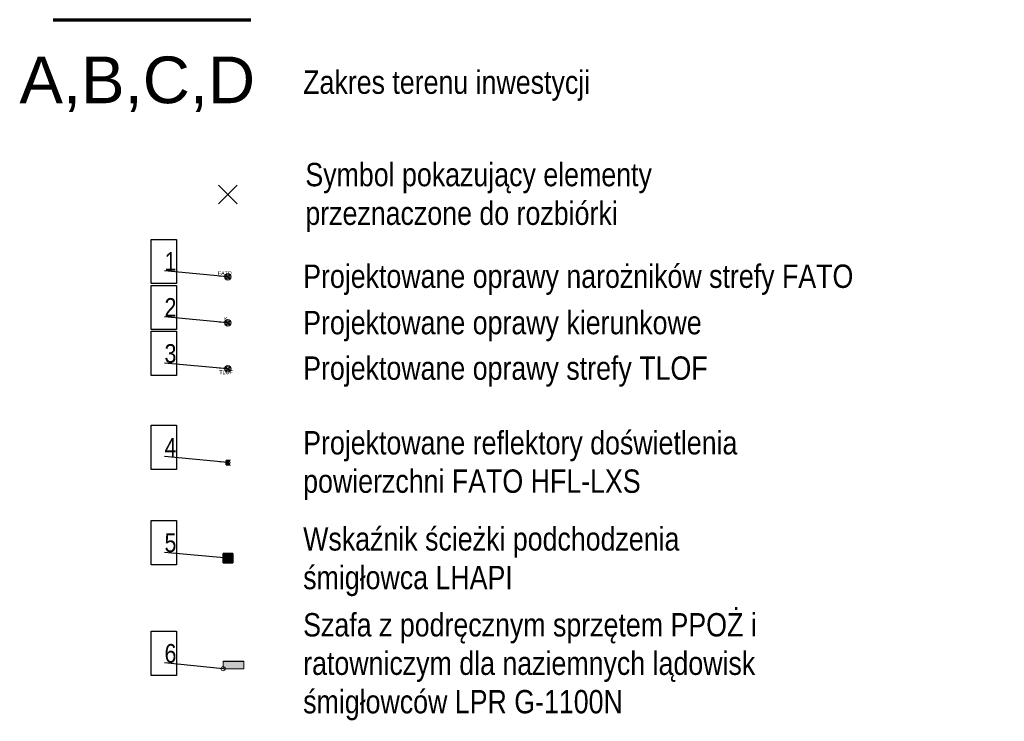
# Model space of a CAD drawing. Header units: metres. Extents: x -1013 to 1491425, y -5789533 to 1032.
# Tile 7 of 66: x 1491330 to 1491383, y -5789498 to -5789461. Entities that reach past the tile are written whole.
import ezdxf

# ---------------------------------------------------------------- set-up
doc = ezdxf.new("R2010")
doc.units = ezdxf.units.M
doc.header["$MEASUREMENT"] = 0
for name, color, linetype, lineweight in [('710-L Legendy opisy1', 7, 'Continuous', 13), ('710-L Legendy opisy56', 82, 'Continuous', 25), ('710-L Legendy opisy81', 18, 'Continuous', 35), ('710-L Legendy opisy85', 1, 'Continuous', 25), ('710-L Legendy opisy9', 142, 'Continuous', 70)]:
    doc.layers.add(name, color=color, linetype=linetype, lineweight=lineweight)
doc.styles.add('STYL_AUTOMATYCZNY_3', font='ARIALN.TTF')
doc.styles.add('STYL_AUTOMATYCZNY_4', font='arial.ttf')
doc.linetypes.add('Linia z krzyżyków', pattern='A,0,[1,88_P.01 PROJEKTOWANE ZAGOSPODAROWANIE TERENU1.Shx,S=0.079365,R=0,X=0,Y=0],-10,0', length=10)
doc.dimstyles.new('STYL_AUTOMATYCZNY__5', dxfattribs={"dimtxt": 0.18, "dimasz": 0.456, "dimexe": 0.18, "dimexo": 0.0625, "dimgap": 0, "dimtad": 0, "dimtih": 1, "dimtoh": 1, "dimdec": 4, "dimzin": 0, "dimdsep": 46, "dimcen": 0.09, "dimadec": 0, "dimazin": 0, "dimtfac": 1, "dimtdec": 4, "dimtmove": 0, "dimatfit": 3, "dimldrblk": 'ARROWHEAD_1', "dimfxl": 1, "dimtolj": 1, "dimtzin": 0, "dimarcsym": 0})

# ---------------------------------------------------------------- blocks, each defined once
blk = doc.blocks.new('ARROWHEAD_1')
at = {"color": 0, "linetype": 'Continuous', "lineweight": 0}
blk.add_line((0, 0), (-1, 0), dxfattribs=at)
blk.add_circle((0, 0), 0.25, dxfattribs=at)

msp = doc.modelspace()

# ---------------------------------------------------------------- hatches: boundary and pattern name
at = {"layer": '710-L Legendy opisy56', "linetype": 'Continuous', "lineweight": 25}
msp.add_hatch(color=82, dxfattribs=at).paths.add_polyline_path([(1491340.992, -5789489.577), (1491340.992, -5789489.829), (1491341.508, -5789489.829), (1491341.508, -5789489.577)])
at = {"layer": '710-L Legendy opisy85', "linetype": 'Continuous', "lineweight": 25}
msp.add_hatch(color=1, dxfattribs=at).paths.add_polyline_path([(1491340.992, -5789489.326), (1491340.992, -5789489.577), (1491341.508, -5789489.577), (1491341.508, -5789489.326)])
at = {"layer": '710-L Legendy opisy85', "linetype": 'Continuous', "lineweight": 35}
msp.add_hatch(color=12, dxfattribs=at).paths.add_polyline_path([(1491342.092, -5789495.1), (1491340.992, -5789495.1), (1491340.992, -5789495.5), (1491342.092, -5789495.5)])

# ---------------------------------------------------------------- linework, layer by layer
at = {"layer": '710-L Legendy opisy1', "color": 7, "linetype": 'Continuous', "lineweight": 13}
for p, q in [((1491341.365, -5789474.645), (1491341.117, -5789474.397)), ((1491341.117, -5789474.645), (1491341.365, -5789474.397)), ((1491341.365, -5789477.106), (1491341.117, -5789476.858)), ((1491341.117, -5789477.106), (1491341.365, -5789476.858)), ((1491341.365, -5789479.319), (1491341.117, -5789479.566)), ((1491341.117, -5789479.319), (1491341.365, -5789479.566)), ((1491340.992, -5789489.326), (1491340.992, -5789489.577)), ((1491341.508, -5789489.326), (1491340.992, -5789489.326)), ((1491340.992, -5789489.577), (1491341.508, -5789489.577)), ((1491340.992, -5789489.577), (1491340.992, -5789489.829)), ((1491341.508, -5789489.577), (1491340.992, -5789489.577)), ((1491341.508, -5789489.577), (1491341.508, -5789489.326)), ((1491341.508, -5789489.829), (1491341.508, -5789489.577)), ((1491340.992, -5789489.829), (1491341.508, -5789489.829)), ((1491342.092, -5789495.12), (1491340.992, -5789495.12))]:
    msp.add_line(p, q, dxfattribs=at)
at = {"layer": '710-L Legendy opisy1', "color": 7, "linetype": 'Continuous', "lineweight": 13, "flags": 128}
for points in [[(1491341.241, -5789474.346, -1), (1491341.241, -5789474.696, -1)], [(1491341.241, -5789476.807, -1), (1491341.241, -5789477.157, -1)], [(1491341.241, -5789479.618, 1), (1491341.241, -5789479.268, 1)]]:
    msp.add_lwpolyline(points, format="xyb", close=True, dxfattribs=at)
msp.add_lwpolyline([(1491342.092, -5789495.1), (1491340.992, -5789495.1), (1491340.992, -5789495.5), (1491342.092, -5789495.5)], close=True, dxfattribs=at)
at = {"layer": '710-L Legendy opisy1', "color": 7, "linetype": 'Continuous', "lineweight": 13}
msp.add_circle((1491341.458, -5789489.779), 0.02, dxfattribs=at)
at = {"layer": '710-L Legendy opisy81', "color": 18, "linetype": 'Continuous', "lineweight": 35}
for p, q in [((1491340.992, -5789489.577), (1491340.992, -5789489.326)), ((1491340.992, -5789489.326), (1491341.508, -5789489.326)), ((1491340.992, -5789489.829), (1491340.992, -5789489.577)), ((1491340.992, -5789489.577), (1491341.508, -5789489.577)), ((1491341.508, -5789489.577), (1491340.992, -5789489.577)), ((1491341.024, -5789489.57), (1491341.022, -5789489.577)), ((1491341.022, -5789489.577), (1491341.024, -5789489.585)), ((1491341.028, -5789489.563), (1491341.024, -5789489.57)), ((1491341.024, -5789489.585), (1491341.028, -5789489.592)), ((1491341.034, -5789489.559), (1491341.028, -5789489.563)), ((1491341.028, -5789489.592), (1491341.034, -5789489.596)), ((1491341.042, -5789489.557), (1491341.034, -5789489.559)), ((1491341.034, -5789489.596), (1491341.042, -5789489.597)), ((1491341.05, -5789489.559), (1491341.042, -5789489.557)), ((1491341.042, -5789489.597), (1491341.05, -5789489.596)), ((1491341.056, -5789489.563), (1491341.05, -5789489.559)), ((1491341.05, -5789489.596), (1491341.056, -5789489.592)), ((1491341.061, -5789489.57), (1491341.056, -5789489.563)), ((1491341.056, -5789489.592), (1491341.061, -5789489.585)), ((1491341.062, -5789489.577), (1491341.061, -5789489.57)), ((1491341.061, -5789489.585), (1491341.062, -5789489.577)), ((1491341.44, -5789489.368), (1491341.438, -5789489.376)), ((1491341.438, -5789489.376), (1491341.44, -5789489.384)), ((1491341.444, -5789489.362), (1491341.44, -5789489.368)), ((1491341.44, -5789489.384), (1491341.444, -5789489.39)), ((1491341.45, -5789489.357), (1491341.444, -5789489.362)), ((1491341.444, -5789489.39), (1491341.45, -5789489.394)), ((1491341.458, -5789489.356), (1491341.45, -5789489.357)), ((1491341.45, -5789489.394), (1491341.458, -5789489.396)), ((1491341.466, -5789489.357), (1491341.458, -5789489.356)), ((1491341.458, -5789489.396), (1491341.466, -5789489.394)), ((1491341.472, -5789489.362), (1491341.466, -5789489.357)), ((1491341.466, -5789489.394), (1491341.472, -5789489.39)), ((1491341.477, -5789489.368), (1491341.472, -5789489.362)), ((1491341.472, -5789489.39), (1491341.477, -5789489.384)), ((1491341.478, -5789489.376), (1491341.477, -5789489.368)), ((1491341.477, -5789489.384), (1491341.478, -5789489.376)), ((1491341.508, -5789489.326), (1491341.508, -5789489.577)), ((1491341.508, -5789489.577), (1491341.508, -5789489.829)), ((1491341.508, -5789489.829), (1491340.992, -5789489.829)), ((1491341.44, -5789489.771), (1491341.438, -5789489.779)), ((1491341.438, -5789489.779), (1491341.44, -5789489.787)), ((1491341.444, -5789489.765), (1491341.44, -5789489.771)), ((1491341.44, -5789489.787), (1491341.444, -5789489.793)), ((1491341.45, -5789489.76), (1491341.444, -5789489.765)), ((1491341.444, -5789489.793), (1491341.45, -5789489.797)), ((1491341.458, -5789489.759), (1491341.45, -5789489.76)), ((1491341.45, -5789489.797), (1491341.458, -5789489.799)), ((1491341.466, -5789489.76), (1491341.458, -5789489.759)), ((1491341.458, -5789489.799), (1491341.466, -5789489.797)), ((1491341.472, -5789489.765), (1491341.466, -5789489.76)), ((1491341.466, -5789489.797), (1491341.472, -5789489.793)), ((1491341.477, -5789489.771), (1491341.472, -5789489.765)), ((1491341.472, -5789489.793), (1491341.477, -5789489.787)), ((1491341.478, -5789489.779), (1491341.477, -5789489.771)), ((1491341.477, -5789489.787), (1491341.478, -5789489.779))]:
    msp.add_line(p, q, dxfattribs=at)
at = {"layer": '710-L Legendy opisy85', "color": 1, "linetype": 'Continuous', "lineweight": 25}
for p, q in [((1491340.741, -5789469.609), (1491341.741, -5789470.609)), ((1491341.741, -5789469.609), (1491340.741, -5789470.609)), ((1491341.149, -5789484.351), (1491341.149, -5789484.583)), ((1491341.289, -5789484.351), (1491341.149, -5789484.351)), ((1491341.159, -5789484.583), (1491341.159, -5789484.351)), ((1491341.169, -5789484.583), (1491341.169, -5789484.351)), ((1491341.169, -5789484.355), (1491341.286, -5789484.355)), ((1491341.181, -5789484.467), (1491341.181, -5789484.395)), ((1491341.182, -5789484.467), (1491341.182, -5789484.395)), ((1491341.224, -5789484.37), (1491341.197, -5789484.37)), ((1491341.197, -5789484.37), (1491341.197, -5789484.378)), ((1491341.197, -5789484.378), (1491341.224, -5789484.378)), ((1491341.197, -5789484.38), (1491341.224, -5789484.38)), ((1491341.289, -5789484.366), (1491341.199, -5789484.366)), ((1491341.199, -5789484.366), (1491341.199, -5789484.369)), ((1491341.199, -5789484.369), (1491341.286, -5789484.369)), ((1491341.224, -5789484.378), (1491341.224, -5789484.37)), ((1491341.239, -5789484.395), (1491341.239, -5789484.467)), ((1491341.241, -5789484.395), (1491341.241, -5789484.449)), ((1491341.243, -5789484.451), (1491341.243, -5789484.451)), ((1491341.243, -5789484.451), (1491341.248, -5789484.451)), ((1491341.248, -5789484.451), (1491341.248, -5789484.467)), ((1491341.286, -5789484.355), (1491341.286, -5789484.366)), ((1491341.286, -5789484.369), (1491341.286, -5789484.467)), ((1491341.289, -5789484.583), (1491341.289, -5789484.351)), ((1491341.289, -5789484.351), (1491341.289, -5789484.354)), ((1491341.348, -5789484.351), (1491341.289, -5789484.351)), ((1491341.289, -5789484.354), (1491341.351, -5789484.354)), ((1491341.351, -5789484.321), (1491341.348, -5789484.321)), ((1491341.348, -5789484.321), (1491341.348, -5789484.351)), ((1491341.351, -5789484.354), (1491341.351, -5789484.321)), ((1491341.149, -5789484.583), (1491341.289, -5789484.583)), ((1491341.169, -5789484.579), (1491341.286, -5789484.579)), ((1491341.181, -5789484.467), (1491341.181, -5789484.54)), ((1491341.182, -5789484.467), (1491341.182, -5789484.54)), ((1491341.197, -5789484.555), (1491341.224, -5789484.555)), ((1491341.197, -5789484.557), (1491341.224, -5789484.557)), ((1491341.197, -5789484.565), (1491341.197, -5789484.557)), ((1491341.224, -5789484.565), (1491341.197, -5789484.565)), ((1491341.199, -5789484.569), (1491341.199, -5789484.566)), ((1491341.199, -5789484.566), (1491341.286, -5789484.566)), ((1491341.289, -5789484.569), (1491341.199, -5789484.569)), ((1491341.224, -5789484.557), (1491341.224, -5789484.565)), ((1491341.239, -5789484.54), (1491341.239, -5789484.467)), ((1491341.241, -5789484.54), (1491341.241, -5789484.486)), ((1491341.243, -5789484.483), (1491341.243, -5789484.483)), ((1491341.243, -5789484.483), (1491341.248, -5789484.483)), ((1491341.248, -5789484.483), (1491341.248, -5789484.467)), ((1491341.286, -5789484.566), (1491341.286, -5789484.467)), ((1491341.286, -5789484.579), (1491341.286, -5789484.569)), ((1491341.351, -5789484.58), (1491341.289, -5789484.58)), ((1491341.289, -5789484.58), (1491341.289, -5789484.583)), ((1491341.289, -5789484.583), (1491341.348, -5789484.583)), ((1491341.348, -5789484.583), (1491341.348, -5789484.614)), ((1491341.348, -5789484.614), (1491341.351, -5789484.614)), ((1491341.351, -5789484.614), (1491341.351, -5789484.58))]:
    msp.add_line(p, q, dxfattribs=at)
at = {"layer": '710-L Legendy opisy85', "color": 1, "linetype": 'Continuous', "lineweight": 25, "flags": 128}
for points in [[(1491337.135, -5789472.514), (1491338.498, -5789472.514), (1491338.498, -5789474.881), (1491337.135, -5789474.881)], [(1491337.135, -5789474.975), (1491338.498, -5789474.975), (1491338.498, -5789477.342), (1491337.135, -5789477.342)], [(1491337.135, -5789477.436), (1491338.498, -5789477.436), (1491338.498, -5789479.803), (1491337.135, -5789479.803)], [(1491337.135, -5789482.46), (1491338.498, -5789482.46), (1491338.498, -5789484.827), (1491337.135, -5789484.827)], [(1491337.135, -5789487.57), (1491338.498, -5789487.57), (1491338.498, -5789489.937), (1491337.135, -5789489.937)], [(1491337.135, -5789493.493), (1491338.498, -5789493.493), (1491338.498, -5789495.86), (1491337.135, -5789495.86)]]:
    msp.add_lwpolyline(points, close=True, dxfattribs=at)
at = {"layer": '710-L Legendy opisy85', "color": 1, "linetype": 'Continuous', "lineweight": 25}
for centre, radius, start, end in [((1491341.197, -5789484.395), 0.0169, 90, 180), ((1491341.197, -5789484.395), 0.015, 90, 180), ((1491341.224, -5789484.395), 0.0169, 0, 90), ((1491341.224, -5789484.395), 0.015, 0, 90), ((1491341.243, -5789484.449), 0.00234, 180, 270), ((1491341.197, -5789484.54), 0.0169, 180, 270), ((1491341.197, -5789484.54), 0.015, 180, 270), ((1491341.224, -5789484.54), 0.015, 270, 360), ((1491341.224, -5789484.54), 0.0169, 270, 360), ((1491341.243, -5789484.486), 0.00234, 90, 180)]:
    msp.add_arc(centre, radius, start, end, dxfattribs=at)
for p in [(1491341.197, -5789484.378), (1491341.197, -5789484.38), (1491341.239, -5789484.395), (1491341.241, -5789484.395), (1491341.197, -5789484.555), (1491341.197, -5789484.557), (1491341.239, -5789484.54), (1491341.241, -5789484.54)]:
    msp.add_point(p, dxfattribs=at)
at = {"layer": '710-L Legendy opisy9', "color": 142, "linetype": 'Linia z krzyżyków', "lineweight": 70}
msp.add_lwpolyline([(1491331.891, -5789460.751), (1491342.474, -5789460.751)], dxfattribs=at)

# ---------------------------------------------------------------- texts
at = {"layer": '710-L Legendy opisy1', "color": 7, "linetype": 'Continuous', "lineweight": 13, "char_height": 1.25, "style": 'STYL_AUTOMATYCZNY_3'}
for s, insert, attachment_point in [('\\A1;{\\pql;\\fArial Narrow|b0|i0|c238|p0;\\W1.000000;Zakres terenu inwestycji}', (1491345.276, -5789464.285), 4), ('\\A1;{\\pql;\\fArial Narrow|b0|i0|c238|p0;\\W1.000000;Projektowane oprawy\\fArial Narrow|b0|i0|c238|p0;\\W1.000000; narożników strefy FATO}', (1491345.276, -5789473.861), 1), ('\\A1;{\\pql;\\fArial Narrow|b0|i0|c238|p0;\\W1.000000;Projektowane oprawy \\fArial Narrow|b0|i0|c238|p0;\\W1.000000;kierunkowe}', (1491345.276, -5789476.344), 1), ('\\A1;{\\pql;\\fArial Narrow|b0|i0|c238|p0;\\W1.000000;Projektowane oprawy \\fArial Narrow|b0|i0|c238|p0;\\W1.000000;strefy TLOF}', (1491345.276, -5789478.782), 1)]:
    msp.add_mtext(s, dxfattribs=dict(at, insert=insert, attachment_point=attachment_point))
at = {"layer": '710-L Legendy opisy1', "color": 7, "linetype": 'Continuous', "lineweight": 13, "char_height": 1.25, "attachment_point": 1, "style": 'STYL_AUTOMATYCZNY_3'}
for s, insert, width, line_spacing_factor in [('\\A1;{\\pql;\\fArial Narrow|b0|i0|c238|p0;\\W1.000000;Symbol pokazujący elementy przeznaczone do rozbiórki}', (1491345.394, -5789468.419), 23.7662, 0.993453), ('\\A1;{\\pql;\\fArial Narrow|b0|i0|c238|p0;\\W1.000000;Projektowane reflektory \\fArial Narrow|b0|i0|c238|p0;\\W1.000000;doświetlenia powierzchni FATO HFL-LXS}', (1491345.276, -5789482.778), 30.31581, 0.986491), ('\\A1;{\\pql;\\fArial Narrow|b0|i0|c238|p0;\\W1.000000;Wskaźnik ś\\fArial Narrow|b0|i0|c238|p0;\\W1.000000;cieżki podchodzenia śmigłowca LHAPI}', (1491345.276, -5789487.925), 25.16239, 0.992932), ('\\A1;{\\pql;\\fArial Narrow|b0|i0|c238|p0;\\W1.000000;Szafa z podręcznym sprzętem PPOŻ i ratowniczym dla naziemnych lądowisk śmigłowców LPR\\fArial Narrow|b0|i0|c238|p0;\\W1.000000; \\fArial Narrow|b0|i0|c238|p0;\\W1.000000;G-1100N}', (1491345.276, -5789492.524), 31.93386, 0.988084)]:
    msp.add_mtext(s, dxfattribs=dict(at, insert=insert, width=width, line_spacing_factor=line_spacing_factor))
at = {"layer": '710-L Legendy opisy1', "color": 7, "lineweight": 13, "char_height": 0.2}
for s, insert, attachment_point, style in [('\\A1;{\\pqr;\\fArial Narrow|b0|i0|c238|p0;\\W1.000000;FATO}', (1491341.45, -5789474.32), 6, 'STYL_AUTOMATYCZNY_3'), ('\\A1;{\\pqr;\\fArial|b0|i0|c238|p0;\\W1.000000;K}', (1491341.233, -5789476.771), 6, 'STYL_AUTOMATYCZNY_4'), ('\\A1;{\\pql;\\fArial|b0|i0|c238|p0;\\W1.000000;TLOF}', (1491340.791, -5789479.633), 4, 'STYL_AUTOMATYCZNY_4')]:
    msp.add_mtext(s, dxfattribs=dict(at, insert=insert, attachment_point=attachment_point, style=style))
at = {"layer": '710-L Legendy opisy85', "color": 1, "linetype": 'Continuous', "lineweight": 25, "char_height": 1, "attachment_point": 7, "style": 'STYL_AUTOMATYCZNY_3'}
for s, insert in [('\\A1;{\\pql;\\fArial Narrow|b0|i0|c238|p0;\\W1.000000;1}', (1491337.855, -5789474.198)), ('\\A1;{\\pql;\\fArial Narrow|b0|i0|c238|p0;\\W1.000000;2}', (1491337.855, -5789476.658)), ('\\A1;{\\pql;\\fArial Narrow|b0|i0|c238|p0;\\W1.000000;3}', (1491337.855, -5789479.136)), ('\\A1;{\\pql;\\fArial Narrow|b0|i0|c238|p0;\\W1.000000;4}', (1491337.855, -5789484.144)), ('\\A1;{\\pql;\\fArial Narrow|b0|i0|c238|p0;\\W1.000000;5}', (1491337.855, -5789489.271)), ('\\A1;{\\pql;\\fArial Narrow|b0|i0|c238|p0;\\W1.000000;6}', (1491337.855, -5789495.194))]:
    msp.add_mtext(s, dxfattribs=dict(at, insert=insert))
at = {"layer": '710-L Legendy opisy9', "color": 142, "linetype": 'Continuous', "lineweight": 70, "insert": (1491330.09, -5789464.206), "char_height": 2.5, "attachment_point": 4, "style": 'STYL_AUTOMATYCZNY_4'}
msp.add_mtext('\\A1;{\\pql;\\fArial|b0|i0|c238|p0;\\W1.000000;A,B,C,D}', dxfattribs=at)

# ---------------------------------------------------------------- leaders
at = {"layer": '710-L Legendy opisy85', "color": 1, "linetype": 'Continuous', "lineweight": 25, "annotation_type": 0, "has_hookline": 1, "hookline_direction": 1}
for points, text_width in [([(1491341.241, -5789474.521), (1491337.855, -5789474.198)], 0.302), ([(1491341.241, -5789476.982), (1491337.855, -5789476.658)], 0.545), ([(1491341.241, -5789479.443), (1491337.855, -5789479.136)], 0.537), ([(1491341.25, -5789484.467), (1491337.855, -5789484.144)], 0.568), ([(1491341.25, -5789489.577), (1491337.855, -5789489.271)], 0.545), ([(1491340.992, -5789495.5), (1491337.855, -5789495.194)], 0.542)]:
    msp.add_leader(points, dimstyle='STYL_AUTOMATYCZNY__5', dxfattribs=dict(at, text_width=text_width))

doc.saveas('drawing.dxf')
